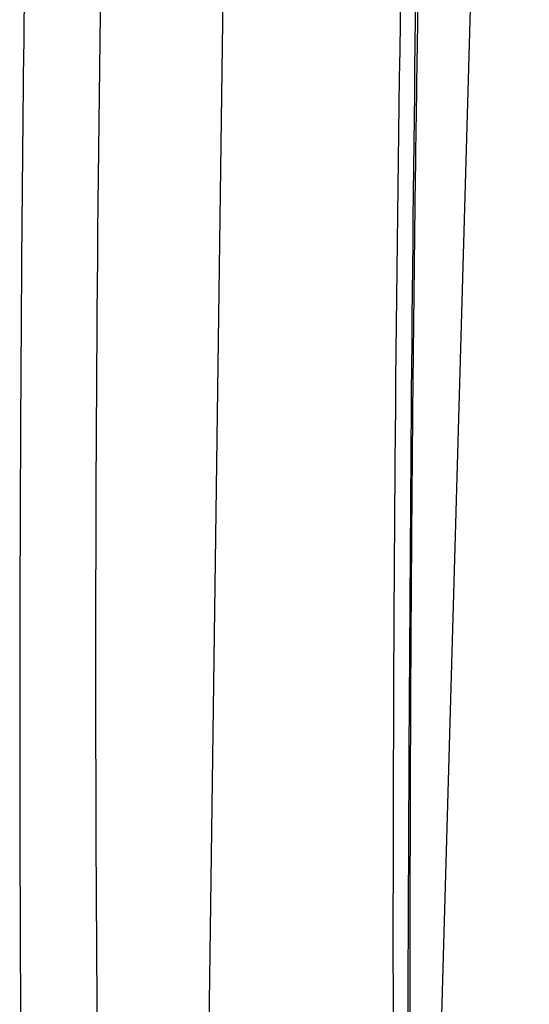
# Model space of a CAD drawing. Header units: millimetres. Extents: x -0.201 to 0.721, y -0.195 to 0.483.
# Tile 118 of 188: x 0.494 to 0.505, y -0.052 to -0.032. Entities that reach past the tile are written whole.
import ezdxf

# ---------------------------------------------------------------- set-up
doc = ezdxf.new("R2010")
doc.units = ezdxf.units.MM

msp = doc.modelspace()

# ---------------------------------------------------------------- linework, layer by layer
at = {"color": 7, "linetype": 'Continuous', "lineweight": 25}
for p, q in [((0.504529, 0.010907), (0.502696, -0.053506)), ((0.497904, -0.054906), (0.4988, 0.010054))]:
    msp.add_line(p, q, dxfattribs=at)
for points, knots in [([(0.494135, -0.061838), (0.494098, -0.058036), (0.494025, -0.050432), (0.494054, -0.035103), (0.494329, -0.01686), (0.494976, 0.004377), (0.495647, 0.017956), (0.495983, 0.024746)], [0, 0, 0, 0, 0.134374, 0.268766, 0.537671, 0.76879, 1, 1, 1, 1]), ([(0.503244, 0.01071), (0.503184, 0.009456), (0.50307, 0.007061), (0.502911, 0.003475), (0.502694, -0.001681), (0.502357, -0.010736), (0.501966, -0.024643), (0.501784, -0.037004), (0.50173, -0.045681), (0.501724, -0.049085), (0.501717, -0.051852), (0.501741, -0.05393), (0.501688, -0.05555), (0.50194, -0.057004), (0.502199, -0.05775), (0.502328, -0.058122)], [0, 0, 0, 0, 0.054086, 0.103203, 0.154955, 0.27712, 0.495976, 0.761382, 0.820318, 0.879465, 0.912001, 0.943208, 0.971169, 0.985588, 1, 1, 1, 1]), ([(0.502019, -0.055514), (0.502063, -0.044624), (0.502133, -0.027634), (0.502768, -0.007631), (0.503183, 0.002555), (0.503388, 0.007052), (0.503482, 0.009033), (0.503529, 0.009987), (0.503548, 0.010406), (0.503557, 0.010591)], [0, 0, 0, 0, 0.499835, 0.779795, 0.903082, 0.957351, 0.981234, 0.991743, 1, 1, 1, 1]), ([(0.503613, 0.010543), (0.503563, 0.009466), (0.503411, 0.006187), (0.503068, -0.00149), (0.502751, -0.010249), (0.502435, -0.021151), (0.502251, -0.029833), (0.502135, -0.038474), (0.502085, -0.044671), (0.502067, -0.049919), (0.502071, -0.053012), (0.502072, -0.054226)], [0, 0, 0, 0, 0.04924, 0.149909, 0.351248, 0.451917, 0.653257, 0.753925, 0.854593, 0.942928, 1, 1, 1, 1]), ([(0.495773, -0.062951), (0.495764, -0.062448), (0.495643, -0.056023), (0.495544, -0.043639), (0.495752, -0.025732), (0.496289, -0.007745), (0.496955, 0.004311), (0.497289, 0.01034)], [0, 0, 0, 0, 0.020765, 0.265381, 0.510072, 0.754995, 1, 1, 1, 1])]:
    msp.add_open_spline(points, degree=3, knots=knots, dxfattribs=at)

doc.saveas('drawing.dxf')
